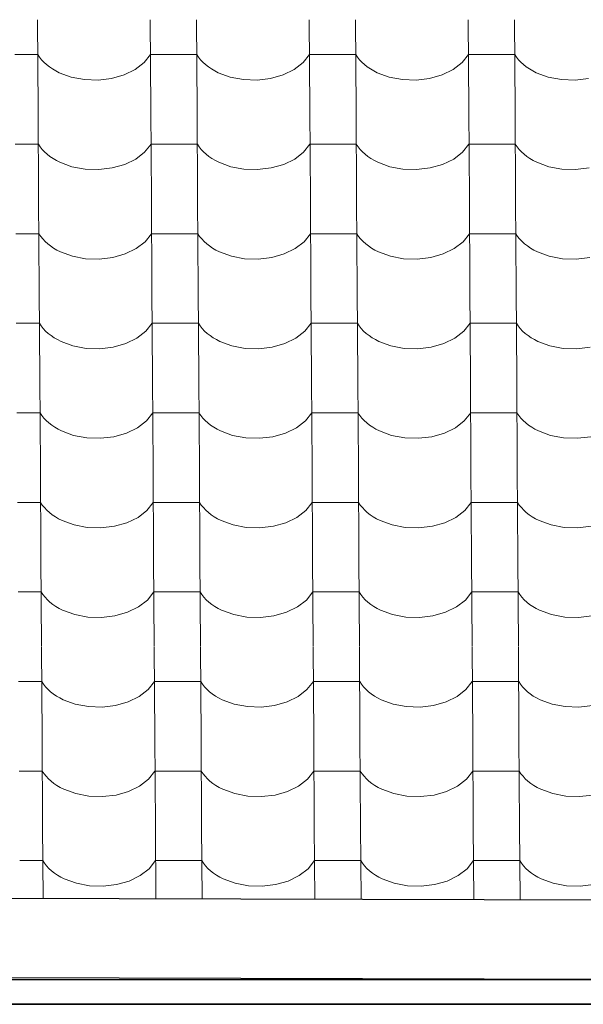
# Model space of a CAD drawing. Header units: millimetres. Extents: x -29001 to 109416, y -1251 to 13451.
# Tile 124 of 163: x -6437 to -5852, y 6987 to 8009. Entities that reach past the tile are written whole.
import ezdxf

# ---------------------------------------------------------------- set-up
doc = ezdxf.new("R2010")
doc.units = ezdxf.units.MM
doc.header["$MEASUREMENT"] = 0
for name, color, linetype in [('POHLED JIŽNÍ_1_Konstrukce - nosné', 7, 'Continuous'), ('POHLED JIŽNÍ_1_Nové_Konstrukce - krov', 7, 'Continuous'), ('POHLED JIŽNÍ_1_Nové_Konstrukce - střechy a skořepiny', 7, 'Continuous'), ('POHLED JIŽNÍ_1_Nové_Konstrukce - římsy', 7, 'Continuous'), ('POHLED JIŽNÍ_1_Nové_Výplně - Povrchové', 7, 'Continuous')]:
    doc.layers.add(name, color=color, linetype=linetype)

# ---------------------------------------------------------------- blocks, each defined once
blk = doc.blocks.new('*X1', base_point=(-31394.7, -25864.9))
at = {"layer": 'POHLED JIŽNÍ_1_Nové_Výplně - Povrchové', "color": 21, "linetype": 'Continuous', "lineweight": 20, "true_color": 0xffaaaa}
for p, q in [((-6418.4, 8009), (-6417.8, 7916.3)), ((-6301.5, 8009), (-6300.9, 7916.3)), ((-6253.4, 8009), (-6252.8, 7916.3)), ((-6136.5, 8009), (-6135.9, 7916.3)), ((-6088.4, 8009), (-6087.9, 7916.3)), ((-5971.5, 8009), (-5970.9, 7916.3)), ((-5923.4, 8009), (-5922.9, 7916.3)), ((-6418.2, 7972.8), (-6442.2, 7972.8)), ((-6418.2, 7972.8), (-6416.4, 7970.1)), ((-6416.4, 7970.1), (-6414.2, 7967.4)), ((-6414.2, 7967.4), (-6411.8, 7964.8)), ((-6411.8, 7964.8), (-6409.1, 7962.3)), ((-6307.9, 7964.5), (-6301.2, 7972.8)), ((-6277.2, 7972.8), (-6301.2, 7972.8)), ((-6253.2, 7972.8), (-6277.2, 7972.8)), ((-6253.2, 7972.8), (-6251.4, 7970.1)), ((-6251.4, 7970.1), (-6249.2, 7967.4)), ((-6249.2, 7967.4), (-6246.8, 7964.8)), ((-6246.8, 7964.8), (-6244.1, 7962.3)), ((-6142.9, 7964.5), (-6136.2, 7972.8)), ((-6112.2, 7972.8), (-6136.2, 7972.8)), ((-6088.2, 7972.8), (-6112.2, 7972.8)), ((-6088.2, 7972.8), (-6086.4, 7970.1)), ((-6086.4, 7970.1), (-6084.2, 7967.4)), ((-6084.2, 7967.4), (-6081.8, 7964.8)), ((-6081.8, 7964.8), (-6079.1, 7962.3)), ((-5977.9, 7964.5), (-5971.2, 7972.8)), ((-5947.2, 7972.8), (-5971.2, 7972.8)), ((-5923.2, 7972.8), (-5947.2, 7972.8)), ((-5923.2, 7972.8), (-5921.4, 7970.1)), ((-5921.4, 7970.1), (-5919.2, 7967.4)), ((-5919.2, 7967.4), (-5916.8, 7964.8)), ((-5916.8, 7964.8), (-5914.1, 7962.3)), ((-6409.1, 7962.3), (-6406.1, 7960)), ((-6406.1, 7960), (-6402.9, 7957.8)), ((-6402.9, 7957.8), (-6399.5, 7955.8)), ((-6399.5, 7955.8), (-6395.9, 7953.9)), ((-6328.6, 7951.7), (-6317.1, 7957.3)), ((-6317.1, 7957.3), (-6307.9, 7964.5)), ((-6244.1, 7962.3), (-6241.1, 7960)), ((-6241.1, 7960), (-6237.9, 7957.8)), ((-6237.9, 7957.8), (-6234.5, 7955.8)), ((-6234.5, 7955.8), (-6230.9, 7953.9)), ((-6163.6, 7951.7), (-6152.1, 7957.3)), ((-6152.1, 7957.3), (-6142.9, 7964.5)), ((-6079.1, 7962.3), (-6076.2, 7960)), ((-6076.2, 7960), (-6073, 7957.8)), ((-6073, 7957.8), (-6069.5, 7955.8)), ((-6069.5, 7955.8), (-6065.9, 7953.9)), ((-5998.6, 7951.7), (-5987.1, 7957.3)), ((-5987.1, 7957.3), (-5977.9, 7964.5)), ((-5914.1, 7962.3), (-5911.2, 7960)), ((-5911.2, 7960), (-5908, 7957.8)), ((-5908, 7957.8), (-5904.5, 7955.8)), ((-5904.5, 7955.8), (-5900.9, 7953.9)), ((-6395.9, 7953.9), (-6383.4, 7949.4)), ((-6383.4, 7949.4), (-6369.7, 7946.8)), ((-6369.7, 7946.8), (-6355.6, 7946.3)), ((-6355.6, 7946.3), (-6341.6, 7948)), ((-6341.6, 7948), (-6328.6, 7951.7)), ((-6230.9, 7953.9), (-6218.4, 7949.4)), ((-6218.4, 7949.4), (-6204.7, 7946.8)), ((-6204.7, 7946.8), (-6190.6, 7946.3)), ((-6190.6, 7946.3), (-6176.6, 7948)), ((-6176.6, 7948), (-6163.6, 7951.7)), ((-6065.9, 7953.9), (-6053.4, 7949.4)), ((-6053.4, 7949.4), (-6039.7, 7946.8)), ((-6039.7, 7946.8), (-6025.6, 7946.3)), ((-6025.6, 7946.3), (-6011.6, 7948)), ((-6011.6, 7948), (-5998.6, 7951.7)), ((-5900.9, 7953.9), (-5888.4, 7949.4)), ((-5888.4, 7949.4), (-5874.7, 7946.8)), ((-5874.7, 7946.8), (-5860.6, 7946.3)), ((-5860.6, 7946.3), (-5846.6, 7948)), ((-6417.8, 7916), (-6417.3, 7823.3)), ((-6300.9, 7916), (-6300.3, 7823.3)), ((-6252.8, 7916), (-6252.3, 7823.3)), ((-6135.9, 7916), (-6135.3, 7823.3)), ((-6087.9, 7916), (-6087.3, 7823.3)), ((-5970.9, 7916), (-5970.3, 7823.3)), ((-5922.9, 7916), (-5922.3, 7823.3)), ((-6417.6, 7879.8), (-6441.6, 7879.8)), ((-6417.6, 7879.8), (-6415.8, 7877)), ((-6415.8, 7877), (-6413.6, 7874.3)), ((-6413.6, 7874.3), (-6411.2, 7871.8)), ((-6307.3, 7871.4), (-6300.7, 7879.8)), ((-6276.6, 7879.8), (-6300.7, 7879.8)), ((-6252.6, 7879.8), (-6276.6, 7879.8)), ((-6252.6, 7879.8), (-6250.8, 7877)), ((-6250.8, 7877), (-6248.6, 7874.3)), ((-6248.6, 7874.3), (-6246.2, 7871.8)), ((-6142.3, 7871.4), (-6135.7, 7879.8)), ((-6111.6, 7879.8), (-6135.7, 7879.8)), ((-6087.6, 7879.8), (-6111.6, 7879.8)), ((-6087.6, 7879.8), (-6085.8, 7877)), ((-6085.8, 7877), (-6083.6, 7874.3)), ((-6083.6, 7874.3), (-6081.2, 7871.8)), ((-5977.3, 7871.4), (-5970.7, 7879.8)), ((-5946.6, 7879.8), (-5970.7, 7879.8)), ((-5922.6, 7879.8), (-5946.6, 7879.8)), ((-5922.6, 7879.8), (-5920.8, 7877)), ((-5920.8, 7877), (-5918.6, 7874.3)), ((-5918.6, 7874.3), (-5916.2, 7871.8)), ((-6411.2, 7871.8), (-6408.5, 7869.3)), ((-6408.5, 7869.3), (-6405.6, 7867)), ((-6405.6, 7867), (-6402.4, 7864.8)), ((-6402.4, 7864.8), (-6398.9, 7862.8)), ((-6398.9, 7862.8), (-6395.3, 7860.9)), ((-6328, 7858.7), (-6316.5, 7864.3)), ((-6316.5, 7864.3), (-6307.3, 7871.4)), ((-6246.2, 7871.8), (-6243.5, 7869.3)), ((-6243.5, 7869.3), (-6240.6, 7867)), ((-6240.6, 7867), (-6237.4, 7864.8)), ((-6237.4, 7864.8), (-6233.9, 7862.8)), ((-6233.9, 7862.8), (-6230.3, 7860.9)), ((-6163, 7858.7), (-6151.5, 7864.3)), ((-6151.5, 7864.3), (-6142.3, 7871.4)), ((-6081.2, 7871.8), (-6078.5, 7869.3)), ((-6078.5, 7869.3), (-6075.6, 7867)), ((-6075.6, 7867), (-6072.4, 7864.8)), ((-6072.4, 7864.8), (-6068.9, 7862.8)), ((-6068.9, 7862.8), (-6065.3, 7860.9)), ((-5998, 7858.7), (-5986.5, 7864.3)), ((-5986.5, 7864.3), (-5977.3, 7871.4)), ((-5916.2, 7871.8), (-5913.5, 7869.3)), ((-5913.5, 7869.3), (-5910.6, 7867)), ((-5910.6, 7867), (-5907.4, 7864.8)), ((-5907.4, 7864.8), (-5903.9, 7862.8)), ((-5903.9, 7862.8), (-5900.3, 7860.9)), ((-6395.3, 7860.9), (-6382.8, 7856.3)), ((-6382.8, 7856.3), (-6369.2, 7853.8)), ((-6369.2, 7853.8), (-6355, 7853.3)), ((-6355, 7853.3), (-6341, 7855)), ((-6341, 7855), (-6328, 7858.7)), ((-6230.3, 7860.9), (-6217.8, 7856.3)), ((-6217.8, 7856.3), (-6204.2, 7853.8)), ((-6204.2, 7853.8), (-6190, 7853.3)), ((-6190, 7853.3), (-6176, 7855)), ((-6176, 7855), (-6163, 7858.7)), ((-6065.3, 7860.9), (-6052.8, 7856.3)), ((-6052.8, 7856.3), (-6039.2, 7853.8)), ((-6039.2, 7853.8), (-6025, 7853.3)), ((-6025, 7853.3), (-6011, 7855)), ((-6011, 7855), (-5998, 7858.7)), ((-5900.3, 7860.9), (-5887.8, 7856.3)), ((-5887.8, 7856.3), (-5874.2, 7853.8)), ((-5874.2, 7853.8), (-5860, 7853.3)), ((-5860, 7853.3), (-5846, 7855)), ((-6417.3, 7823), (-6416.7, 7730.3)), ((-6300.3, 7823), (-6299.7, 7730.3)), ((-6252.3, 7823), (-6251.7, 7730.3)), ((-6135.3, 7823), (-6134.7, 7730.3)), ((-6087.3, 7823), (-6086.7, 7730.3)), ((-5970.3, 7823), (-5969.7, 7730.3)), ((-5922.3, 7823), (-5921.7, 7730.3)), ((-6417, 7786.8), (-6441.1, 7786.8)), ((-6417, 7786.8), (-6415.2, 7784)), ((-6415.2, 7784), (-6413.1, 7781.3)), ((-6413.1, 7781.3), (-6410.6, 7778.7)), ((-6306.7, 7778.4), (-6300.1, 7786.8)), ((-6276.1, 7786.8), (-6300.1, 7786.8)), ((-6252, 7786.8), (-6276.1, 7786.8)), ((-6252, 7786.8), (-6250.2, 7784)), ((-6250.2, 7784), (-6248.1, 7781.3)), ((-6248.1, 7781.3), (-6245.6, 7778.7)), ((-6141.7, 7778.4), (-6135.1, 7786.8)), ((-6111.1, 7786.8), (-6135.1, 7786.8)), ((-6087, 7786.8), (-6111.1, 7786.8)), ((-6087, 7786.8), (-6085.2, 7784)), ((-6085.2, 7784), (-6083.1, 7781.3)), ((-6083.1, 7781.3), (-6080.6, 7778.7)), ((-5976.7, 7778.4), (-5970.1, 7786.8)), ((-5946.1, 7786.8), (-5970.1, 7786.8)), ((-5922, 7786.8), (-5946.1, 7786.8)), ((-5922, 7786.8), (-5920.2, 7784)), ((-5920.2, 7784), (-5918.1, 7781.3)), ((-5918.1, 7781.3), (-5915.6, 7778.7)), ((-6410.6, 7778.7), (-6407.9, 7776.3)), ((-6407.9, 7776.3), (-6405, 7774)), ((-6405, 7774), (-6401.8, 7771.8)), ((-6401.8, 7771.8), (-6398.4, 7769.8)), ((-6327.4, 7765.7), (-6316, 7771.3)), ((-6316, 7771.3), (-6306.7, 7778.4)), ((-6245.6, 7778.7), (-6242.9, 7776.3)), ((-6242.9, 7776.3), (-6240, 7774)), ((-6240, 7774), (-6236.8, 7771.8)), ((-6236.8, 7771.8), (-6233.4, 7769.8)), ((-6162.4, 7765.7), (-6151, 7771.3)), ((-6151, 7771.3), (-6141.7, 7778.4)), ((-6080.6, 7778.7), (-6077.9, 7776.3)), ((-6077.9, 7776.3), (-6075, 7774)), ((-6075, 7774), (-6071.8, 7771.8)), ((-6071.8, 7771.8), (-6068.4, 7769.8)), ((-5997.4, 7765.7), (-5986, 7771.3)), ((-5986, 7771.3), (-5976.7, 7778.4)), ((-5915.6, 7778.7), (-5912.9, 7776.3)), ((-5912.9, 7776.3), (-5910, 7774)), ((-5910, 7774), (-5906.8, 7771.8)), ((-5906.8, 7771.8), (-5903.4, 7769.8)), ((-6398.4, 7769.8), (-6394.7, 7767.9)), ((-6394.7, 7767.9), (-6382.3, 7763.3)), ((-6382.3, 7763.3), (-6368.6, 7760.8)), ((-6368.6, 7760.8), (-6354.4, 7760.3)), ((-6354.4, 7760.3), (-6340.4, 7762)), ((-6340.4, 7762), (-6327.4, 7765.7)), ((-6233.4, 7769.8), (-6229.7, 7767.9)), ((-6229.7, 7767.9), (-6217.3, 7763.3)), ((-6217.3, 7763.3), (-6203.6, 7760.8)), ((-6203.6, 7760.8), (-6189.4, 7760.3)), ((-6189.4, 7760.3), (-6175.4, 7762)), ((-6175.4, 7762), (-6162.4, 7765.7)), ((-6068.4, 7769.8), (-6064.7, 7767.9)), ((-6064.7, 7767.9), (-6052.3, 7763.3)), ((-6052.3, 7763.3), (-6038.6, 7760.8)), ((-6038.6, 7760.8), (-6024.4, 7760.3)), ((-6024.4, 7760.3), (-6010.4, 7762)), ((-6010.4, 7762), (-5997.4, 7765.7)), ((-5903.4, 7769.8), (-5899.7, 7767.9)), ((-5899.7, 7767.9), (-5887.3, 7763.3)), ((-5887.3, 7763.3), (-5873.6, 7760.8)), ((-5873.6, 7760.8), (-5859.4, 7760.3)), ((-5859.4, 7760.3), (-5845.4, 7762)), ((-6416.7, 7730), (-6416.1, 7637.3)), ((-6299.7, 7730), (-6299.1, 7637.3)), ((-6251.7, 7730), (-6251.1, 7637.3)), ((-6134.7, 7730), (-6134.1, 7637.3)), ((-6086.7, 7730), (-6086.1, 7637.3)), ((-5969.7, 7730), (-5969.1, 7637.3)), ((-5921.7, 7730), (-5921.1, 7637.3)), ((-6416.5, 7693.8), (-6440.5, 7693.8)), ((-6416.5, 7693.8), (-6414.6, 7691)), ((-6414.6, 7691), (-6412.5, 7688.3)), ((-6306.1, 7685.4), (-6299.5, 7693.8)), ((-6275.5, 7693.8), (-6299.5, 7693.8)), ((-6251.5, 7693.8), (-6275.5, 7693.8)), ((-6251.5, 7693.8), (-6249.6, 7691)), ((-6249.6, 7691), (-6247.5, 7688.3)), ((-6141.1, 7685.4), (-6134.5, 7693.8)), ((-6110.5, 7693.8), (-6134.5, 7693.8)), ((-6086.5, 7693.8), (-6110.5, 7693.8)), ((-6086.5, 7693.8), (-6084.6, 7691)), ((-6084.6, 7691), (-6082.5, 7688.3)), ((-5976.1, 7685.4), (-5969.5, 7693.8)), ((-5945.5, 7693.8), (-5969.5, 7693.8)), ((-5921.5, 7693.8), (-5945.5, 7693.8)), ((-5921.5, 7693.8), (-5919.6, 7691)), ((-5919.6, 7691), (-5917.5, 7688.3)), ((-6412.5, 7688.3), (-6410.1, 7685.7)), ((-6410.1, 7685.7), (-6407.4, 7683.3)), ((-6407.4, 7683.3), (-6404.4, 7680.9)), ((-6404.4, 7680.9), (-6401.2, 7678.8)), ((-6401.2, 7678.8), (-6397.8, 7676.8)), ((-6315.4, 7678.3), (-6306.1, 7685.4)), ((-6247.5, 7688.3), (-6245.1, 7685.7)), ((-6245.1, 7685.7), (-6242.4, 7683.3)), ((-6242.4, 7683.3), (-6239.4, 7680.9)), ((-6239.4, 7680.9), (-6236.2, 7678.8)), ((-6236.2, 7678.8), (-6232.8, 7676.8)), ((-6150.4, 7678.3), (-6141.1, 7685.4)), ((-6082.5, 7688.3), (-6080.1, 7685.7)), ((-6080.1, 7685.7), (-6077.4, 7683.3)), ((-6077.4, 7683.3), (-6074.4, 7680.9)), ((-6074.4, 7680.9), (-6071.2, 7678.8)), ((-6071.2, 7678.8), (-6067.8, 7676.8)), ((-5985.4, 7678.3), (-5976.1, 7685.4)), ((-5917.5, 7688.3), (-5915.1, 7685.7)), ((-5915.1, 7685.7), (-5912.4, 7683.3)), ((-5912.4, 7683.3), (-5909.4, 7680.9)), ((-5909.4, 7680.9), (-5906.2, 7678.8)), ((-5906.2, 7678.8), (-5902.8, 7676.8)), ((-6397.8, 7676.8), (-6394.1, 7674.9)), ((-6394.1, 7674.9), (-6381.7, 7670.3)), ((-6381.7, 7670.3), (-6368, 7667.7)), ((-6353.8, 7667.3), (-6339.9, 7668.9)), ((-6339.9, 7668.9), (-6326.8, 7672.7)), ((-6326.8, 7672.7), (-6315.4, 7678.3)), ((-6232.8, 7676.8), (-6229.1, 7674.9)), ((-6229.1, 7674.9), (-6216.7, 7670.3)), ((-6216.7, 7670.3), (-6203, 7667.7)), ((-6188.8, 7667.3), (-6174.9, 7668.9)), ((-6174.9, 7668.9), (-6161.8, 7672.7)), ((-6161.8, 7672.7), (-6150.4, 7678.3)), ((-6067.8, 7676.8), (-6064.1, 7674.9)), ((-6064.1, 7674.9), (-6051.7, 7670.3)), ((-6051.7, 7670.3), (-6038, 7667.7)), ((-6023.8, 7667.3), (-6009.9, 7668.9)), ((-6009.9, 7668.9), (-5996.8, 7672.7)), ((-5996.8, 7672.7), (-5985.4, 7678.3)), ((-5902.8, 7676.8), (-5899.2, 7674.9)), ((-5899.2, 7674.9), (-5886.7, 7670.3)), ((-5886.7, 7670.3), (-5873, 7667.7)), ((-5858.8, 7667.3), (-5844.9, 7668.9)), ((-6368, 7667.7), (-6353.8, 7667.3)), ((-6203, 7667.7), (-6188.8, 7667.3)), ((-6038, 7667.7), (-6023.8, 7667.3)), ((-5873, 7667.7), (-5858.8, 7667.3)), ((-6416.1, 7637), (-6415.5, 7544.3)), ((-6299.1, 7637), (-6298.6, 7544.3)), ((-6251.1, 7637), (-6250.5, 7544.3)), ((-6134.1, 7637), (-6133.6, 7544.3)), ((-6086.1, 7637), (-6085.5, 7544.3)), ((-5969.1, 7637), (-5968.6, 7544.3)), ((-5921.1, 7637), (-5920.5, 7544.3)), ((-6415.9, 7600.8), (-6439.9, 7600.8)), ((-6415.9, 7600.8), (-6414, 7598)), ((-6414, 7598), (-6411.9, 7595.3)), ((-6305.5, 7592.4), (-6298.9, 7600.8)), ((-6274.9, 7600.8), (-6298.9, 7600.8)), ((-6250.9, 7600.8), (-6274.9, 7600.8)), ((-6250.9, 7600.8), (-6249, 7598)), ((-6249, 7598), (-6246.9, 7595.3)), ((-6140.5, 7592.4), (-6133.9, 7600.8)), ((-6109.9, 7600.8), (-6133.9, 7600.8)), ((-6085.9, 7600.8), (-6109.9, 7600.8)), ((-6085.9, 7600.8), (-6084, 7598)), ((-6084, 7598), (-6081.9, 7595.3)), ((-5975.5, 7592.4), (-5968.9, 7600.8)), ((-5944.9, 7600.8), (-5968.9, 7600.8)), ((-5920.9, 7600.8), (-5944.9, 7600.8)), ((-5920.9, 7600.8), (-5919, 7598)), ((-5919, 7598), (-5916.9, 7595.3)), ((-6411.9, 7595.3), (-6409.5, 7592.7)), ((-6409.5, 7592.7), (-6406.8, 7590.3)), ((-6406.8, 7590.3), (-6403.8, 7587.9)), ((-6403.8, 7587.9), (-6400.6, 7585.8)), ((-6314.8, 7585.2), (-6305.5, 7592.4)), ((-6246.9, 7595.3), (-6244.5, 7592.7)), ((-6244.5, 7592.7), (-6241.8, 7590.3)), ((-6241.8, 7590.3), (-6238.8, 7587.9)), ((-6238.8, 7587.9), (-6235.6, 7585.8)), ((-6149.8, 7585.2), (-6140.5, 7592.4)), ((-6081.9, 7595.3), (-6079.5, 7592.7)), ((-6079.5, 7592.7), (-6076.8, 7590.3)), ((-6076.8, 7590.3), (-6073.8, 7587.9)), ((-6073.8, 7587.9), (-6070.6, 7585.8)), ((-5984.8, 7585.2), (-5975.5, 7592.4)), ((-5916.9, 7595.3), (-5914.5, 7592.7)), ((-5914.5, 7592.7), (-5911.8, 7590.3)), ((-5911.8, 7590.3), (-5908.8, 7587.9)), ((-5908.8, 7587.9), (-5905.6, 7585.8)), ((-6400.6, 7585.8), (-6397.2, 7583.7)), ((-6397.2, 7583.7), (-6393.6, 7581.9)), ((-6393.6, 7581.9), (-6381.1, 7577.3)), ((-6381.1, 7577.3), (-6367.4, 7574.7)), ((-6339.3, 7575.9), (-6326.2, 7579.7)), ((-6326.2, 7579.7), (-6314.8, 7585.2)), ((-6235.6, 7585.8), (-6232.2, 7583.7)), ((-6232.2, 7583.7), (-6228.6, 7581.9)), ((-6228.6, 7581.9), (-6216.1, 7577.3)), ((-6216.1, 7577.3), (-6202.4, 7574.7)), ((-6174.3, 7575.9), (-6161.2, 7579.7)), ((-6161.2, 7579.7), (-6149.8, 7585.2)), ((-6070.6, 7585.8), (-6067.2, 7583.7)), ((-6067.2, 7583.7), (-6063.6, 7581.9)), ((-6063.6, 7581.9), (-6051.1, 7577.3)), ((-6051.1, 7577.3), (-6037.4, 7574.7)), ((-6009.3, 7575.9), (-5996.2, 7579.7)), ((-5996.2, 7579.7), (-5984.8, 7585.2)), ((-5905.6, 7585.8), (-5902.2, 7583.7)), ((-5902.2, 7583.7), (-5898.6, 7581.9)), ((-5898.6, 7581.9), (-5886.1, 7577.3)), ((-5886.1, 7577.3), (-5872.4, 7574.7)), ((-6367.4, 7574.7), (-6353.2, 7574.3)), ((-6353.2, 7574.3), (-6339.3, 7575.9)), ((-6202.4, 7574.7), (-6188.2, 7574.3)), ((-6188.2, 7574.3), (-6174.3, 7575.9)), ((-6037.4, 7574.7), (-6023.2, 7574.3)), ((-6023.2, 7574.3), (-6009.3, 7575.9)), ((-5872.4, 7574.7), (-5858.2, 7574.3)), ((-5858.2, 7574.3), (-5844.3, 7575.9)), ((-6415.5, 7544), (-6414.9, 7451.3)), ((-6298.6, 7544), (-6298, 7451.3)), ((-6250.5, 7544), (-6249.9, 7451.3)), ((-6133.6, 7544), (-6133, 7451.3)), ((-6085.5, 7544), (-6084.9, 7451.3)), ((-5968.6, 7544), (-5968, 7451.3)), ((-5920.5, 7544), (-5919.9, 7451.3)), ((-6415.3, 7507.8), (-6439.3, 7507.8)), ((-6415.3, 7507.8), (-6413.5, 7505)), ((-6413.5, 7505), (-6411.3, 7502.3)), ((-6304.9, 7499.4), (-6298.3, 7507.8)), ((-6274.3, 7507.8), (-6298.3, 7507.8)), ((-6250.3, 7507.8), (-6274.3, 7507.8)), ((-6250.3, 7507.8), (-6248.5, 7505)), ((-6248.5, 7505), (-6246.3, 7502.3)), ((-6139.9, 7499.4), (-6133.3, 7507.8)), ((-6109.3, 7507.8), (-6133.3, 7507.8)), ((-6085.3, 7507.8), (-6109.3, 7507.8)), ((-6085.3, 7507.8), (-6083.5, 7505)), ((-6083.5, 7505), (-6081.3, 7502.3)), ((-5975, 7499.4), (-5968.3, 7507.8)), ((-5944.3, 7507.8), (-5968.3, 7507.8)), ((-5920.3, 7507.8), (-5944.3, 7507.8)), ((-5920.3, 7507.8), (-5918.5, 7505)), ((-5918.5, 7505), (-5916.3, 7502.3)), ((-6411.3, 7502.3), (-6408.9, 7499.7)), ((-6408.9, 7499.7), (-6406.2, 7497.3)), ((-6406.2, 7497.3), (-6403.2, 7494.9)), ((-6403.2, 7494.9), (-6400, 7492.8)), ((-6314.2, 7492.2), (-6304.9, 7499.4)), ((-6246.3, 7502.3), (-6243.9, 7499.7)), ((-6243.9, 7499.7), (-6241.2, 7497.3)), ((-6241.2, 7497.3), (-6238.2, 7494.9)), ((-6238.2, 7494.9), (-6235, 7492.8)), ((-6149.2, 7492.2), (-6139.9, 7499.4)), ((-6081.3, 7502.3), (-6078.9, 7499.7)), ((-6078.9, 7499.7), (-6076.2, 7497.3)), ((-6076.2, 7497.3), (-6073.2, 7494.9)), ((-6073.2, 7494.9), (-6070, 7492.8)), ((-5984.2, 7492.2), (-5975, 7499.4)), ((-5916.3, 7502.3), (-5913.9, 7499.7)), ((-5913.9, 7499.7), (-5911.2, 7497.3)), ((-5911.2, 7497.3), (-5908.2, 7494.9)), ((-5908.2, 7494.9), (-5905, 7492.8)), ((-6400, 7492.8), (-6396.6, 7490.7)), ((-6396.6, 7490.7), (-6393, 7488.9)), ((-6393, 7488.9), (-6380.5, 7484.3)), ((-6380.5, 7484.3), (-6366.8, 7481.7)), ((-6338.7, 7482.9), (-6325.7, 7486.6)), ((-6325.7, 7486.6), (-6314.2, 7492.2)), ((-6235, 7492.8), (-6231.6, 7490.7)), ((-6231.6, 7490.7), (-6228, 7488.9)), ((-6228, 7488.9), (-6215.5, 7484.3)), ((-6215.5, 7484.3), (-6201.8, 7481.7)), ((-6173.7, 7482.9), (-6160.7, 7486.6)), ((-6160.7, 7486.6), (-6149.2, 7492.2)), ((-6070, 7492.8), (-6066.6, 7490.7)), ((-6066.6, 7490.7), (-6063, 7488.9)), ((-6063, 7488.9), (-6050.5, 7484.3)), ((-6050.5, 7484.3), (-6036.8, 7481.7)), ((-6008.7, 7482.9), (-5995.7, 7486.6)), ((-5995.7, 7486.6), (-5984.2, 7492.2)), ((-5905, 7492.8), (-5901.6, 7490.7)), ((-5901.6, 7490.7), (-5898, 7488.9)), ((-5898, 7488.9), (-5885.5, 7484.3)), ((-5885.5, 7484.3), (-5871.8, 7481.7)), ((-6366.8, 7481.7), (-6352.7, 7481.3)), ((-6352.7, 7481.3), (-6338.7, 7482.9)), ((-6201.8, 7481.7), (-6187.7, 7481.3)), ((-6187.7, 7481.3), (-6173.7, 7482.9)), ((-6036.8, 7481.7), (-6022.7, 7481.3)), ((-6022.7, 7481.3), (-6008.7, 7482.9)), ((-5871.8, 7481.7), (-5857.7, 7481.3)), ((-5857.7, 7481.3), (-5843.7, 7482.9)), ((-6414.9, 7450.9), (-6414.4, 7358.3)), ((-6298, 7450.9), (-6297.4, 7358.3)), ((-6249.9, 7450.9), (-6249.4, 7358.3)), ((-6133, 7450.9), (-6132.4, 7358.3)), ((-6084.9, 7450.9), (-6084.4, 7358.3)), ((-5968, 7450.9), (-5967.4, 7358.3)), ((-5919.9, 7450.9), (-5919.4, 7358.3)), ((-6414.7, 7414.8), (-6438.7, 7414.8)), ((-6414.7, 7414.8), (-6412.9, 7412)), ((-6304.4, 7406.4), (-6297.7, 7414.8)), ((-6273.7, 7414.8), (-6297.7, 7414.8)), ((-6249.7, 7414.8), (-6273.7, 7414.8)), ((-6249.7, 7414.8), (-6247.9, 7412)), ((-6139.4, 7406.4), (-6132.8, 7414.8)), ((-6108.7, 7414.8), (-6132.8, 7414.8)), ((-6084.7, 7414.8), (-6108.7, 7414.8)), ((-6084.7, 7414.8), (-6082.9, 7412)), ((-5974.4, 7406.4), (-5967.8, 7414.8)), ((-5943.7, 7414.8), (-5967.8, 7414.8)), ((-5919.7, 7414.8), (-5943.7, 7414.8)), ((-5919.7, 7414.8), (-5917.9, 7412)), ((-6412.9, 7412), (-6410.7, 7409.3)), ((-6410.7, 7409.3), (-6408.3, 7406.7)), ((-6408.3, 7406.7), (-6405.6, 7404.2)), ((-6405.6, 7404.2), (-6402.7, 7401.9)), ((-6313.6, 7399.2), (-6304.4, 7406.4)), ((-6247.9, 7412), (-6245.7, 7409.3)), ((-6245.7, 7409.3), (-6243.3, 7406.7)), ((-6243.3, 7406.7), (-6240.6, 7404.2)), ((-6240.6, 7404.2), (-6237.7, 7401.9)), ((-6148.6, 7399.2), (-6139.4, 7406.4)), ((-6082.9, 7412), (-6080.7, 7409.3)), ((-6080.7, 7409.3), (-6078.3, 7406.7)), ((-6078.3, 7406.7), (-6075.6, 7404.2)), ((-6075.6, 7404.2), (-6072.7, 7401.9)), ((-5983.6, 7399.2), (-5974.4, 7406.4)), ((-5917.9, 7412), (-5915.7, 7409.3)), ((-5915.7, 7409.3), (-5913.3, 7406.7)), ((-5913.3, 7406.7), (-5910.6, 7404.2)), ((-5910.6, 7404.2), (-5907.7, 7401.9)), ((-6402.7, 7401.9), (-6399.5, 7399.7)), ((-6399.5, 7399.7), (-6396, 7397.7)), ((-6396, 7397.7), (-6392.4, 7395.9)), ((-6392.4, 7395.9), (-6379.9, 7391.3)), ((-6338.1, 7389.9), (-6325.1, 7393.6)), ((-6325.1, 7393.6), (-6313.6, 7399.2)), ((-6237.7, 7401.9), (-6234.5, 7399.7)), ((-6234.5, 7399.7), (-6231, 7397.7)), ((-6231, 7397.7), (-6227.4, 7395.9)), ((-6227.4, 7395.9), (-6214.9, 7391.3)), ((-6173.1, 7389.9), (-6160.1, 7393.6)), ((-6160.1, 7393.6), (-6148.6, 7399.2)), ((-6072.7, 7401.9), (-6069.5, 7399.7)), ((-6069.5, 7399.7), (-6066, 7397.7)), ((-6066, 7397.7), (-6062.4, 7395.9)), ((-6062.4, 7395.9), (-6049.9, 7391.3)), ((-6008.1, 7389.9), (-5995.1, 7393.6)), ((-5995.1, 7393.6), (-5983.6, 7399.2)), ((-5907.7, 7401.9), (-5904.5, 7399.7)), ((-5904.5, 7399.7), (-5901, 7397.7)), ((-5901, 7397.7), (-5897.4, 7395.9)), ((-5897.4, 7395.9), (-5884.9, 7391.3)), ((-6379.9, 7391.3), (-6366.3, 7388.7)), ((-6366.3, 7388.7), (-6352.1, 7388.2)), ((-6352.1, 7388.2), (-6338.1, 7389.9)), ((-6214.9, 7391.3), (-6201.3, 7388.7)), ((-6201.3, 7388.7), (-6187.1, 7388.2)), ((-6187.1, 7388.2), (-6173.1, 7389.9)), ((-6049.9, 7391.3), (-6036.3, 7388.7)), ((-6036.3, 7388.7), (-6022.1, 7388.2)), ((-6022.1, 7388.2), (-6008.1, 7389.9)), ((-5884.9, 7391.3), (-5871.3, 7388.7)), ((-5871.3, 7388.7), (-5857.1, 7388.2)), ((-5857.1, 7388.2), (-5843.1, 7389.9)), ((-6414.4, 7357.9), (-6413.8, 7265.3)), ((-6297.4, 7357.9), (-6296.8, 7265.3)), ((-6249.4, 7357.9), (-6248.8, 7265.3)), ((-6132.4, 7357.9), (-6131.8, 7265.3)), ((-6084.4, 7357.9), (-6083.8, 7265.3)), ((-5967.4, 7357.9), (-5966.8, 7265.3)), ((-5919.4, 7357.9), (-5918.8, 7265.3)), ((-6414.1, 7321.8), (-6438.1, 7321.8)), ((-6414.1, 7321.8), (-6412.3, 7319)), ((-6303.8, 7313.4), (-6297.2, 7321.8)), ((-6273.1, 7321.8), (-6297.2, 7321.8)), ((-6249.1, 7321.8), (-6273.1, 7321.8)), ((-6249.1, 7321.8), (-6247.3, 7319)), ((-6138.8, 7313.4), (-6132.2, 7321.8)), ((-6108.2, 7321.8), (-6132.2, 7321.8)), ((-6084.1, 7321.8), (-6108.2, 7321.8)), ((-6084.1, 7321.8), (-6082.3, 7319)), ((-5973.8, 7313.4), (-5967.2, 7321.8)), ((-5943.2, 7321.8), (-5967.2, 7321.8)), ((-5919.1, 7321.8), (-5943.2, 7321.8)), ((-5919.1, 7321.8), (-5917.3, 7319)), ((-6412.3, 7319), (-6410.1, 7316.3)), ((-6410.1, 7316.3), (-6407.7, 7313.7)), ((-6407.7, 7313.7), (-6405, 7311.2)), ((-6405, 7311.2), (-6402.1, 7308.9)), ((-6313, 7306.2), (-6303.8, 7313.4)), ((-6247.3, 7319), (-6245.2, 7316.3)), ((-6245.2, 7316.3), (-6242.7, 7313.7)), ((-6242.7, 7313.7), (-6240, 7311.2)), ((-6240, 7311.2), (-6237.1, 7308.9)), ((-6148, 7306.2), (-6138.8, 7313.4)), ((-6082.3, 7319), (-6080.2, 7316.3)), ((-6080.2, 7316.3), (-6077.7, 7313.7)), ((-6077.7, 7313.7), (-6075, 7311.2)), ((-6075, 7311.2), (-6072.1, 7308.9)), ((-5983.1, 7306.2), (-5973.8, 7313.4)), ((-5917.3, 7319), (-5915.2, 7316.3)), ((-5915.2, 7316.3), (-5912.7, 7313.7)), ((-5912.7, 7313.7), (-5910, 7311.2)), ((-5910, 7311.2), (-5907.1, 7308.9)), ((-6402.1, 7308.9), (-6398.9, 7306.7)), ((-6398.9, 7306.7), (-6395.5, 7304.7)), ((-6395.5, 7304.7), (-6391.8, 7302.9)), ((-6391.8, 7302.9), (-6379.3, 7298.3)), ((-6337.5, 7296.9), (-6324.5, 7300.6)), ((-6324.5, 7300.6), (-6313, 7306.2)), ((-6237.1, 7308.9), (-6233.9, 7306.7)), ((-6233.9, 7306.7), (-6230.5, 7304.7)), ((-6230.5, 7304.7), (-6226.8, 7302.9)), ((-6226.8, 7302.9), (-6214.3, 7298.3)), ((-6172.5, 7296.9), (-6159.5, 7300.6)), ((-6159.5, 7300.6), (-6148, 7306.2)), ((-6072.1, 7308.9), (-6068.9, 7306.7)), ((-6068.9, 7306.7), (-6065.5, 7304.7)), ((-6065.5, 7304.7), (-6061.8, 7302.9)), ((-6061.8, 7302.9), (-6049.4, 7298.3)), ((-6007.5, 7296.9), (-5994.5, 7300.6)), ((-5994.5, 7300.6), (-5983.1, 7306.2)), ((-5907.1, 7308.9), (-5903.9, 7306.7)), ((-5903.9, 7306.7), (-5900.5, 7304.7)), ((-5900.5, 7304.7), (-5896.8, 7302.9)), ((-5896.8, 7302.9), (-5884.4, 7298.3)), ((-6379.3, 7298.3), (-6365.7, 7295.7)), ((-6365.7, 7295.7), (-6351.5, 7295.2)), ((-6351.5, 7295.2), (-6337.5, 7296.9)), ((-6214.3, 7298.3), (-6200.7, 7295.7)), ((-6200.7, 7295.7), (-6186.5, 7295.2)), ((-6186.5, 7295.2), (-6172.5, 7296.9)), ((-6049.4, 7298.3), (-6035.7, 7295.7)), ((-6035.7, 7295.7), (-6021.5, 7295.2)), ((-6021.5, 7295.2), (-6007.5, 7296.9)), ((-5884.4, 7298.3), (-5870.7, 7295.7)), ((-5870.7, 7295.7), (-5856.5, 7295.2)), ((-5856.5, 7295.2), (-5842.5, 7296.9)), ((-6413.8, 7264.9), (-6413.2, 7172.3)), ((-6296.8, 7264.9), (-6296.2, 7172.3)), ((-6248.8, 7264.9), (-6248.2, 7172.3)), ((-6131.8, 7264.9), (-6131.2, 7172.3)), ((-6083.8, 7264.9), (-6083.2, 7172.3)), ((-5966.8, 7264.9), (-5966.2, 7172.3)), ((-5918.8, 7264.9), (-5918.2, 7172.3)), ((-6413.5, 7228.8), (-6437.6, 7228.8)), ((-6413.5, 7228.8), (-6411.7, 7226)), ((-6303.2, 7220.4), (-6296.6, 7228.8)), ((-6272.6, 7228.8), (-6296.6, 7228.8)), ((-6248.6, 7228.8), (-6272.6, 7228.8)), ((-6248.6, 7228.8), (-6246.7, 7226)), ((-6138.2, 7220.4), (-6131.6, 7228.8)), ((-6107.6, 7228.8), (-6131.6, 7228.8)), ((-6083.6, 7228.8), (-6107.6, 7228.8)), ((-6083.6, 7228.8), (-6081.7, 7226)), ((-5973.2, 7220.4), (-5966.6, 7228.8)), ((-5942.6, 7228.8), (-5966.6, 7228.8)), ((-5918.6, 7228.8), (-5942.6, 7228.8)), ((-5918.6, 7228.8), (-5916.7, 7226)), ((-6411.7, 7226), (-6409.6, 7223.3)), ((-6409.6, 7223.3), (-6407.1, 7220.7)), ((-6407.1, 7220.7), (-6404.4, 7218.2)), ((-6312.5, 7213.2), (-6303.2, 7220.4)), ((-6246.7, 7226), (-6244.6, 7223.3)), ((-6244.6, 7223.3), (-6242.1, 7220.7)), ((-6242.1, 7220.7), (-6239.5, 7218.2)), ((-6147.5, 7213.2), (-6138.2, 7220.4)), ((-6081.7, 7226), (-6079.6, 7223.3)), ((-6079.6, 7223.3), (-6077.1, 7220.7)), ((-6077.1, 7220.7), (-6074.5, 7218.2)), ((-5982.5, 7213.2), (-5973.2, 7220.4)), ((-5916.7, 7226), (-5914.6, 7223.3)), ((-5914.6, 7223.3), (-5912.2, 7220.7)), ((-5912.2, 7220.7), (-5909.5, 7218.2)), ((-6404.4, 7218.2), (-6401.5, 7215.9)), ((-6401.5, 7215.9), (-6398.3, 7213.7)), ((-6398.3, 7213.7), (-6394.9, 7211.7)), ((-6394.9, 7211.7), (-6391.2, 7209.9)), ((-6391.2, 7209.9), (-6378.8, 7205.3)), ((-6323.9, 7207.6), (-6312.5, 7213.2)), ((-6239.5, 7218.2), (-6236.5, 7215.9)), ((-6236.5, 7215.9), (-6233.3, 7213.7)), ((-6233.3, 7213.7), (-6229.9, 7211.7)), ((-6229.9, 7211.7), (-6226.2, 7209.9)), ((-6226.2, 7209.9), (-6213.8, 7205.3)), ((-6158.9, 7207.6), (-6147.5, 7213.2)), ((-6074.5, 7218.2), (-6071.5, 7215.9)), ((-6071.5, 7215.9), (-6068.3, 7213.7)), ((-6068.3, 7213.7), (-6064.9, 7211.7)), ((-6064.9, 7211.7), (-6061.2, 7209.9)), ((-6061.2, 7209.9), (-6048.8, 7205.3)), ((-5993.9, 7207.6), (-5982.5, 7213.2)), ((-5909.5, 7218.2), (-5906.5, 7215.9)), ((-5906.5, 7215.9), (-5903.3, 7213.7)), ((-5903.3, 7213.7), (-5899.9, 7211.7)), ((-5899.9, 7211.7), (-5896.2, 7209.9)), ((-5896.2, 7209.9), (-5883.8, 7205.3)), ((-6378.8, 7205.3), (-6365.1, 7202.7)), ((-6365.1, 7202.7), (-6350.9, 7202.2)), ((-6350.9, 7202.2), (-6336.9, 7203.9)), ((-6336.9, 7203.9), (-6323.9, 7207.6)), ((-6213.8, 7205.3), (-6200.1, 7202.7)), ((-6200.1, 7202.7), (-6185.9, 7202.2)), ((-6185.9, 7202.2), (-6171.9, 7203.9)), ((-6171.9, 7203.9), (-6158.9, 7207.6)), ((-6048.8, 7205.3), (-6035.1, 7202.7)), ((-6035.1, 7202.7), (-6020.9, 7202.2)), ((-6020.9, 7202.2), (-6006.9, 7203.9)), ((-6006.9, 7203.9), (-5993.9, 7207.6)), ((-5883.8, 7205.3), (-5870.1, 7202.7)), ((-5870.1, 7202.7), (-5855.9, 7202.2)), ((-5855.9, 7202.2), (-5842, 7203.9)), ((-6413.2, 7171.9), (-6412.7, 7096.6)), ((-6296.2, 7171.9), (-6295.8, 7096.3)), ((-6248.2, 7171.9), (-6247.7, 7096.2)), ((-6131.2, 7171.9), (-6130.8, 7095.8)), ((-6083.2, 7171.9), (-6082.7, 7095.7)), ((-5966.2, 7171.9), (-5965.8, 7095.4)), ((-5918.2, 7171.9), (-5917.7, 7095.3)), ((-6413, 7135.8), (-6437, 7135.8)), ((-6413, 7135.8), (-6411.1, 7133)), ((-6411.1, 7133), (-6409, 7130.3)), ((-6409, 7130.3), (-6406.6, 7127.7)), ((-6406.6, 7127.7), (-6403.9, 7125.2)), ((-6311.9, 7120.2), (-6302.6, 7127.4)), ((-6302.6, 7127.4), (-6296, 7135.8)), ((-6272, 7135.8), (-6296, 7135.8)), ((-6248, 7135.8), (-6272, 7135.8)), ((-6248, 7135.8), (-6246.1, 7133)), ((-6246.1, 7133), (-6244, 7130.3)), ((-6244, 7130.3), (-6241.6, 7127.7)), ((-6241.6, 7127.7), (-6238.9, 7125.2)), ((-6146.9, 7120.2), (-6137.6, 7127.4)), ((-6137.6, 7127.4), (-6131, 7135.8)), ((-6107, 7135.8), (-6131, 7135.8)), ((-6083, 7135.8), (-6107, 7135.8)), ((-6083, 7135.8), (-6081.1, 7133)), ((-6081.1, 7133), (-6079, 7130.3)), ((-6079, 7130.3), (-6076.6, 7127.7)), ((-6076.6, 7127.7), (-6073.9, 7125.2)), ((-5981.9, 7120.2), (-5972.6, 7127.4)), ((-5972.6, 7127.4), (-5966, 7135.8)), ((-5942, 7135.8), (-5966, 7135.8)), ((-5918, 7135.8), (-5942, 7135.8)), ((-5918, 7135.8), (-5916.1, 7133)), ((-5916.1, 7133), (-5914, 7130.3)), ((-5914, 7130.3), (-5911.6, 7127.7)), ((-5911.6, 7127.7), (-5908.9, 7125.2)), ((-6403.9, 7125.2), (-6400.9, 7122.9)), ((-6400.9, 7122.9), (-6397.7, 7120.7)), ((-6397.7, 7120.7), (-6394.3, 7118.7)), ((-6394.3, 7118.7), (-6390.7, 7116.8)), ((-6390.7, 7116.8), (-6378.2, 7112.3)), ((-6323.3, 7114.6), (-6311.9, 7120.2)), ((-6238.9, 7125.2), (-6235.9, 7122.9)), ((-6235.9, 7122.9), (-6232.7, 7120.7)), ((-6232.7, 7120.7), (-6229.3, 7118.7)), ((-6229.3, 7118.7), (-6225.7, 7116.8)), ((-6225.7, 7116.8), (-6213.2, 7112.3)), ((-6158.3, 7114.6), (-6146.9, 7120.2)), ((-6073.9, 7125.2), (-6070.9, 7122.9)), ((-6070.9, 7122.9), (-6067.7, 7120.7)), ((-6067.7, 7120.7), (-6064.3, 7118.7)), ((-6064.3, 7118.7), (-6060.7, 7116.8)), ((-6060.7, 7116.8), (-6048.2, 7112.3)), ((-5993.3, 7114.6), (-5981.9, 7120.2)), ((-5908.9, 7125.2), (-5905.9, 7122.9)), ((-5905.9, 7122.9), (-5902.7, 7120.7)), ((-5902.7, 7120.7), (-5899.3, 7118.7)), ((-5899.3, 7118.7), (-5895.7, 7116.8)), ((-5895.7, 7116.8), (-5883.2, 7112.3)), ((-6378.2, 7112.3), (-6364.5, 7109.7)), ((-6364.5, 7109.7), (-6350.3, 7109.2)), ((-6350.3, 7109.2), (-6336.4, 7110.9)), ((-6336.4, 7110.9), (-6323.3, 7114.6)), ((-6213.2, 7112.3), (-6199.5, 7109.7)), ((-6199.5, 7109.7), (-6185.3, 7109.2)), ((-6185.3, 7109.2), (-6171.4, 7110.9)), ((-6171.4, 7110.9), (-6158.3, 7114.6)), ((-6048.2, 7112.3), (-6034.5, 7109.7)), ((-6034.5, 7109.7), (-6020.3, 7109.2)), ((-6020.3, 7109.2), (-6006.4, 7110.9)), ((-6006.4, 7110.9), (-5993.3, 7114.6)), ((-5883.2, 7112.3), (-5869.5, 7109.7)), ((-5869.5, 7109.7), (-5855.3, 7109.2)), ((-5855.3, 7109.2), (-5841.4, 7110.9))]:
    blk.add_line(p, q, dxfattribs=at)

msp = doc.modelspace()

# ---------------------------------------------------------------- linework, layer by layer
at = {"layer": 'POHLED JIŽNÍ_1_Nové_Konstrukce - krov', "color": 1, "linetype": 'Continuous', "lineweight": 25}
msp.add_line((-20791.4, 6986.6), (-11, 6986.6), dxfattribs=at)
at = {"layer": 'POHLED JIŽNÍ_1_Nové_Konstrukce - střechy a skořepiny', "color": 1, "linetype": 'Continuous', "lineweight": 25}
for p, q in [((-20791.8, 7135.6), (-11.9, 7079.2)), ((-20792.2, 7053.1), (-5590.7, 7011.9))]:
    msp.add_line(p, q, dxfattribs=at)
at = {"layer": 'POHLED JIŽNÍ_1_Nové_Konstrukce - římsy', "color": 1, "linetype": 'Continuous', "lineweight": 25}
for p, q in [((-5590.7, 7011.9), (-20645.2, 7011.9)), ((-132.3, 6986.6), (-20645.2, 6986.6))]:
    msp.add_line(p, q, dxfattribs=at)

# ---------------------------------------------------------------- block references
at = {"layer": 'POHLED JIŽNÍ_1_Konstrukce - nosné', "color": 9, "linetype": 'Continuous', "lineweight": 13}
msp.add_blockref('*X1', (-31394.7, -25864.9), dxfattribs=at)

doc.saveas('drawing.dxf')
